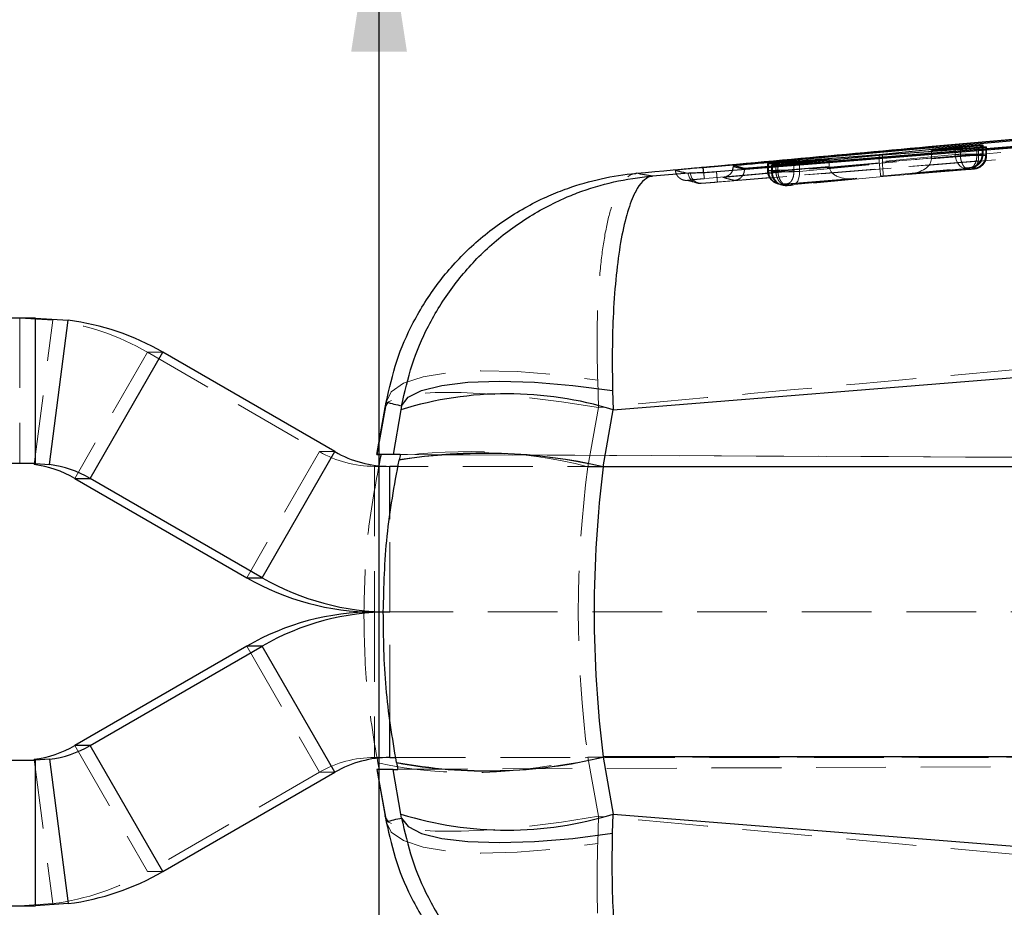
# Model space of a CAD drawing. Header units: millimetres. Extents: x 0 to 420, y 0 to 297.
# Tile 4 of 28: x 160 to 178, y 145 to 162. Entities that reach past the tile are written whole.
import ezdxf

# ---------------------------------------------------------------- set-up
doc = ezdxf.new("R2010")
doc.units = ezdxf.units.MM
doc.linetypes.add('HIDDEN', pattern=[1.905, 1.27, -0.635])
doc.layers.add('FORMATO', color=179, linetype='Continuous')
doc.styles.add('SLDTEXTSTYLE0', font='TXT', dxfattribs={"width": 0.75})
doc.dimstyles.new('SLDDIMSTYLE4', dxfattribs={"dimtxt": 3.5, "dimasz": 3.302, "dimexe": 0, "dimexo": 0.0625, "dimgap": 0.875, "dimtad": 1, "dimdec": 3, "dimrnd": 1e-09, "dimzin": 12, "dimdsep": 46, "dimtxsty": 'SLDTEXTSTYLE0', "dimsah": 1, "dimcen": 0.09, "dimadec": 0, "dimazin": 3, "dimtfac": 1, "dimtdec": 3, "dimtofl": 0, "dimtmove": 0, "dimatfit": 3, "dimfxl": 0, "dimfrac": 2, "dimtolj": 1, "dimtzin": 12, "dimarcsym": 0})

# ---------------------------------------------------------------- blocks, each defined once
blk = doc.blocks.new('_D_8')
at = {"layer": 'FORMATO'}
for p, q in [((166.325, 164.261), (166.325, 174.272)), ((124.555, 164.261), (167.325, 164.261)), ((166.325, 137.261), (166.325, 164.261)), ((124.555, 137.261), (167.325, 137.261))]:
    blk.add_line(p, q, dxfattribs=at)
for points in [[(166.325, 164.261), (165.817, 160.959), (166.833, 160.959)], [(166.325, 137.261), (166.833, 140.563), (165.817, 140.563)]]:
    blk.add_solid(points, dxfattribs=at)
at = {"layer": 'FORMATO', "insert": (161.813, 169.1), "char_height": 3.5, "attachment_point": 1, "rotation": 90, "style": 'SLDTEXTSTYLE0'}
blk.add_mtext('27', dxfattribs=at)

msp = doc.modelspace()

# ---------------------------------------------------------------- linework, layer by layer
at = {"color": 7, "linetype": 'Continuous', "lineweight": 25}
for p, q in [((198.178, 161.1718), (172.2271, 158.8525)), ((201.5786, 161.1563), (172.9798, 158.8366)), ((175.4335, 159.0895), (176.8166, 159.2255)), ((177.2095, 159.2412), (176.3838, 159.1605)), ((176.3838, 159.1605), (177.2436, 159.2235)), ((177.3074, 159.2641), (177.3242, 159.2552)), ((177.3242, 159.2552), (177.3205, 159.2539)), ((177.3725, 159.2304), (177.3888, 159.2224)), ((177.3888, 159.2224), (177.3862, 159.2214)), ((173.879, 158.9702), (175.4335, 159.0895)), ((175.4903, 159.0747), (173.981, 158.9336)), ((175.4335, 159.0694), (175.4335, 159.0895)), ((176.9106, 159.1787), (175.4903, 159.0747)), ((176.3838, 159.1401), (176.3838, 159.1605)), ((172.9798, 158.8366), (172.7779, 158.89)), ((172.7779, 158.89), (172.7779, 158.8726)), ((173.3996, 158.9252), (173.4065, 158.9267)), ((173.4168, 158.9191), (173.3996, 158.9252)), ((173.4691, 158.9014), (173.4743, 158.9025)), ((173.4873, 158.8954), (173.4691, 158.9014)), ((174.5243, 159.0022), (173.5473, 158.9275)), ((173.587, 158.9141), (174.5243, 159.0022)), ((174.5243, 158.9844), (174.5243, 159.0022)), ((171.9671, 158.7492), (171.3028, 158.6963)), ((171.9539, 158.7491), (171.9671, 158.7492)), ((171.9957, 158.75), (171.9671, 158.7492)), ((172.2271, 158.8525), (172.1986, 158.8499)), ((172.2271, 158.8515), (172.2271, 158.8525)), ((172.2271, 158.8515), (172.2276, 158.8515)), ((172.9798, 158.8351), (172.9798, 158.8366)), ((172.9799, 158.8208), (172.9798, 158.8351)), ((170.5865, 154.4418), (204.1074, 157.1286)), ((160.0683, 156.1107), (158.5771, 156.1107)), ((160.0683, 153.4607), (160.0683, 156.1107)), ((160.0683, 156.1107), (160.6659, 156.0718)), ((160.3235, 153.444), (160.6659, 156.0718)), ((161.0648, 153.1928), (162.3892, 155.4878)), ((165.5214, 153.6787), (162.3892, 155.4878)), ((170.5776, 154.7908), (170.5865, 154.4418)), ((166.4601, 154.6094), (166.4326, 154.4604)), ((166.4379, 154.4809), (166.4564, 154.5822)), ((166.4397, 154.4996), (166.2818, 153.6278)), ((166.2834, 153.6278), (166.4379, 154.4809)), ((166.7243, 154.4426), (166.5844, 153.6278)), ((166.7364, 154.5135), (166.7243, 154.4426)), ((170.4084, 153.4037), (170.5865, 154.4418)), ((164.1969, 151.3837), (165.5214, 153.6787)), ((166.5844, 153.6278), (166.2834, 153.6278)), ((166.3409, 153.5366), (166.3228, 153.423)), ((166.7117, 153.6258), (166.3605, 153.6273)), ((166.69, 153.5243), (166.6907, 153.5276)), ((160.0683, 153.4607), (158.5771, 153.4607)), ((160.0683, 153.4607), (160.3235, 153.444)), ((166.6722, 153.4107), (166.521, 153.4107)), ((204.3682, 153.4013), (170.4079, 153.4013)), ((160.7836, 153.1928), (161.0648, 153.1928)), ((160.7836, 153.1928), (163.9158, 151.3837)), ((164.1969, 151.3837), (161.0648, 153.1928)), ((163.9158, 151.3837), (164.1969, 151.3837)), ((166.2399, 150.7607), (166.0487, 150.7607)), ((166.2399, 150.7607), (166.4023, 150.7607)), ((163.9158, 150.1378), (160.7836, 148.3287)), ((161.0648, 148.3287), (164.1969, 150.1378)), ((164.1969, 150.1378), (163.9158, 150.1378)), ((165.5214, 147.8428), (164.1969, 150.1378)), ((161.0648, 148.3287), (160.7836, 148.3287)), ((162.3892, 146.0337), (161.0648, 148.3287)), ((166.521, 148.1107), (166.6292, 148.1107)), ((204.3682, 148.1202), (170.4079, 148.1202)), ((170.4084, 148.1178), (170.5865, 147.0797)), ((158.5771, 148.0607), (160.0683, 148.0607)), ((160.3235, 148.0775), (160.0683, 148.0607)), ((160.0683, 145.4107), (160.0683, 148.0607)), ((160.3235, 148.0775), (160.6659, 145.4497)), ((166.6422, 148.018), (166.6416, 148.0213)), ((162.3892, 146.0337), (165.5214, 147.8428)), ((166.2818, 147.8937), (166.4397, 147.0219)), ((166.5844, 147.8937), (166.2834, 147.8937)), ((166.2834, 147.8937), (166.4379, 147.0406)), ((166.3256, 147.894), (166.6656, 147.8955)), ((166.7243, 147.0789), (166.5844, 147.8937)), ((166.4379, 147.0406), (166.4564, 146.9393)), ((166.7364, 147.0079), (166.7243, 147.0789)), ((170.5776, 146.7307), (170.5865, 147.0797)), ((170.5865, 147.0797), (204.1074, 144.3929)), ((158.5771, 145.4107), (160.0683, 145.4107)), ((160.6659, 145.4497), (160.0683, 145.4107))]:
    msp.add_line(p, q, dxfattribs=at)
at = {"color": 7, "linetype": 'HIDDEN', "lineweight": 18}
for p, q in [((172.1978, 158.5646), (185.1946, 159.6031)), ((172.487, 158.586), (185.1946, 159.6031)), ((177.2095, 159.0908), (177.2095, 159.2412)), ((177.2436, 159.0768), (177.2436, 159.2235)), ((177.3074, 159.0981), (177.3074, 159.2641)), ((177.3205, 159.0929), (177.3205, 159.2539)), ((177.3242, 159.093), (177.3242, 159.2552)), ((177.3243, 159.093), (177.3243, 159.255)), ((177.3725, 159.0783), (177.3725, 159.2304)), ((177.3862, 159.0733), (177.3862, 159.2214)), ((177.3888, 159.0736), (177.3888, 159.2224)), ((176.8166, 159.0908), (175.4335, 158.9571)), ((175.4335, 158.9571), (175.4335, 159.0694)), ((175.4903, 158.9507), (175.4903, 159.0747)), ((175.4903, 158.9507), (176.9106, 159.0653)), ((176.3838, 159.0108), (176.3838, 159.1401)), ((176.3838, 159.0108), (177.2095, 159.0908)), ((177.2436, 159.0768), (176.3838, 159.0075)), ((176.8166, 159.0908), (176.8166, 159.2028)), ((176.9106, 159.0653), (176.9106, 159.1787)), ((176.9106, 159.0653), (176.9107, 159.0653)), ((177.2095, 159.0908), (177.2095, 159.0908)), ((177.2436, 159.0766), (177.2436, 159.0768)), ((177.3242, 159.093), (177.3074, 159.0981)), ((177.3205, 159.0929), (177.3205, 159.0929)), ((177.3888, 159.0734), (177.3725, 159.0783)), ((177.3725, 159.0783), (177.3725, 159.0783)), ((177.3862, 159.0729), (177.3888, 159.0736)), ((177.3862, 159.0733), (177.3862, 159.0729)), ((177.3888, 159.0734), (177.3888, 159.0736)), ((173.3995, 158.9254), (173.3995, 158.7975)), ((173.3996, 158.7975), (173.3996, 158.9252)), ((173.4065, 158.7977), (173.4065, 158.9228)), ((173.4168, 158.7922), (173.4168, 158.9191)), ((173.469, 158.9015), (173.469, 158.7763)), ((173.4691, 158.7763), (173.4691, 158.9014)), ((173.4743, 158.7765), (173.4743, 158.8997)), ((173.4873, 158.7707), (173.4873, 158.8954)), ((173.5473, 158.7939), (173.5473, 158.9275)), ((173.5473, 158.7938), (174.5243, 158.8727)), ((173.587, 158.7786), (173.587, 158.9141)), ((174.5243, 158.8692), (173.587, 158.7786)), ((173.879, 158.8056), (173.879, 158.9528)), ((175.4347, 158.931), (173.8791, 158.8055)), ((173.981, 158.7781), (173.981, 158.9336)), ((173.981, 158.7781), (175.4914, 158.9244)), ((174.5243, 158.8727), (174.5243, 158.9844)), ((173.3996, 158.7975), (173.4168, 158.7922)), ((173.4065, 158.7977), (173.4065, 158.7977)), ((173.4168, 158.7922), (173.4168, 158.7922)), ((173.4691, 158.7763), (173.4873, 158.7707)), ((173.5473, 158.7938), (173.5473, 158.7939)), ((173.587, 158.7786), (173.587, 158.7786)), ((173.7577, 158.5566), (175.4627, 158.694)), ((175.5026, 158.6894), (173.848, 158.5291)), ((173.8791, 158.8055), (173.879, 158.8056)), ((175.4627, 158.694), (176.9916, 158.8418)), ((177.075, 158.8163), (175.5026, 158.6894)), ((175.5027, 158.6893), (177.0731, 158.8161)), ((177.0761, 158.8418), (175.9884, 158.7364)), ((175.9884, 158.7364), (177.1206, 158.8277)), ((177.075, 158.8163), (177.0731, 158.8164)), ((177.0956, 158.8438), (177.0761, 158.8418)), ((177.0795, 158.8491), (177.0963, 158.844)), ((177.0963, 158.844), (177.0956, 158.8438)), ((177.1446, 158.8293), (177.1606, 158.8244)), ((177.1606, 158.8244), (177.1594, 158.8241)), ((177.2084, 158.8334), (177.2099, 158.8338)), ((171.8699, 158.6288), (171.9612, 158.6076)), ((172.0766, 158.5808), (172.1144, 158.572)), ((173.5766, 158.5583), (173.5938, 158.5531)), ((173.6462, 158.5371), (173.6644, 158.5316)), ((173.6992, 158.5237), (173.6644, 158.5316)), ((173.6714, 158.5484), (173.6725, 158.5487)), ((173.6886, 158.5432), (173.6714, 158.5484)), ((173.7111, 158.5447), (174.9633, 158.6458)), ((174.9688, 158.6463), (173.7129, 158.5449)), ((173.741, 158.5273), (173.7419, 158.5275)), ((173.7592, 158.5217), (173.741, 158.5273)), ((173.7419, 158.5275), (173.7623, 158.5296)), ((173.7623, 158.5296), (174.9688, 158.6463)), ((160.3847, 156.0718), (159.7809, 156.1107)), ((159.7809, 156.1107), (159.7809, 153.4607)), ((160.0424, 153.444), (160.3847, 156.0718)), ((162.1081, 155.4878), (160.7836, 153.1928)), ((162.1081, 155.4878), (162.3892, 155.4878)), ((162.1081, 155.4878), (165.2403, 153.6787)), ((170.3234, 154.4809), (170.3064, 154.9776)), ((170.3234, 154.4809), (170.1284, 153.4045)), ((165.2403, 153.6787), (163.9158, 151.3837)), ((165.2403, 153.6787), (165.5214, 153.6787)), ((220.1834, 153.3924), (166.7117, 153.6258)), ((166.712, 153.6273), (211.5401, 153.4316)), ((166.2399, 153.4107), (166.521, 153.4107)), ((166.2399, 153.4107), (166.2399, 150.7607)), ((201.5075, 153.4107), (166.6722, 153.4107)), ((170.1284, 153.4045), (195.0617, 153.4045)), ((166.521, 150.7607), (166.521, 152.4483)), ((166.2399, 150.7607), (166.2399, 148.1107)), ((166.4023, 150.7607), (211.5401, 150.7607)), ((166.521, 148.89), (166.521, 150.7607)), ((163.9158, 150.1378), (165.2403, 147.8428)), ((160.7836, 148.3287), (162.1081, 146.0337)), ((166.521, 148.1107), (166.2399, 148.1107)), ((166.6292, 148.1107), (201.5075, 148.1107)), ((166.6656, 147.8955), (220.2746, 148.1295)), ((170.3234, 147.0406), (170.1284, 148.117)), ((170.1284, 148.117), (195.0617, 148.117)), ((160.0424, 148.0775), (160.3847, 145.4497)), ((166.6659, 147.894), (211.965, 148.0918)), ((165.2403, 147.8428), (162.1081, 146.0337)), ((165.5214, 147.8428), (165.2403, 147.8428)), ((170.3234, 147.0406), (170.3064, 146.5439)), ((162.3892, 146.0337), (162.1081, 146.0337)), ((159.7809, 145.4107), (160.3847, 145.4497))]:
    msp.add_line(p, q, dxfattribs=at)
at = {"color": 8, "linetype": 'Continuous', "lineweight": 25}
for p, q in [((176.8166, 159.2028), (176.8166, 159.2255)), ((172.2276, 158.8515), (173.3836, 158.9558)), ((173.4065, 158.9228), (173.4065, 158.9267)), ((173.4743, 158.8997), (173.4743, 158.9025)), ((173.879, 158.9528), (173.879, 158.9702)), ((166.4396, 154.4989), (166.4379, 154.4809)), ((166.521, 152.4483), (166.521, 153.4107)), ((166.521, 148.1107), (166.521, 148.89)), ((166.4397, 147.0221), (166.4379, 147.0406))]:
    msp.add_line(p, q, dxfattribs=at)
at = {"color": 7, "linetype": 'Continuous', "lineweight": 25, "flags": 128}
for points in [[(185.177, 159.7958), (184.804, 159.7657), (183.1853, 159.6351), (176.7107, 159.1126), (172.4701, 158.7706)], [(166.7364, 154.5135), (166.8525, 154.6679), (167.0982, 154.7935), (167.4653, 154.8861), (167.9417, 154.9428), (168.5113, 154.9616), (169.1551, 154.9419), (169.8516, 154.8843), (170.5776, 154.7908)], [(166.7364, 147.0079), (166.8525, 146.8536), (167.0982, 146.728), (167.4653, 146.6353), (167.9417, 146.5787), (168.5113, 146.5599), (169.1551, 146.5796), (169.8516, 146.6372), (170.5776, 146.7307)]]:
    msp.add_lwpolyline(points, dxfattribs=at)
at = {"color": 7, "linetype": 'HIDDEN', "lineweight": 18, "flags": 128}
for points in [[(176.8166, 159.0908), (176.8227, 159.0408), (176.8348, 158.9929), (176.8524, 158.9489), (176.8748, 158.9106), (176.901, 158.8797), (176.93, 158.8574), (176.9606, 158.8446), (176.9916, 158.8418)], [(173.848, 158.5291), (173.8768, 158.5358), (173.9037, 158.5513), (173.9279, 158.5749), (173.9483, 158.606), (173.9644, 158.6432), (173.9754, 158.6854), (173.981, 158.7309), (173.981, 158.7781)], [(172.1723, 158.5636), (172.1326, 158.5643), (172.1297, 158.5647)], [(173.5766, 158.5583), (173.6197, 158.5492), (173.6714, 158.5484)], [(173.7592, 158.5217), (173.7075, 158.5225), (173.6992, 158.5237)], [(166.4564, 154.5822), (166.5426, 154.7696), (166.7684, 154.925), (167.126, 155.043), (167.6024, 155.1193), (168.1807, 155.1513), (168.8401, 155.1377), (169.5573, 155.0791), (170.3064, 154.9776)], [(170.3234, 154.4809), (169.6444, 154.5871), (168.9886, 154.6696), (168.375, 154.726), (167.8216, 154.7546), (167.3447, 154.7546), (166.958, 154.726), (166.673, 154.6696), (166.4979, 154.5871), (166.4396, 154.4989)], [(170.3234, 147.0406), (169.6444, 146.9344), (168.9886, 146.8519), (168.375, 146.7955), (167.8216, 146.7669), (167.3447, 146.7669), (166.958, 146.7955), (166.673, 146.8519), (166.4979, 146.9344), (166.4397, 147.0221)], [(166.4564, 146.9393), (166.5426, 146.7519), (166.7684, 146.5965), (167.126, 146.4785), (167.6024, 146.4022), (168.1807, 146.3702), (168.8401, 146.3838), (169.5573, 146.4424), (170.3064, 146.5439)]]:
    msp.add_lwpolyline(points, dxfattribs=at)
at = {"color": 7, "linetype": 'HIDDEN', "lineweight": 18}
for centre, radius, start, end in [((177.0574, 159.0982), 0.25, 275.07131, 359.99294), ((177.0742, 159.0931), 0.25, 275.07081, 359.99267), ((172.1561, 158.7659), 0.2029, 184.75314, 262.53575), ((172.1898, 158.7588), 0.1943, 182.59133, 272.33701), ((173.6495, 158.7974), 0.25, 179.98314, 224.91788), ((173.719, 158.7762), 0.2499, 179.97398, 275.05352), ((173.7372, 158.7706), 0.2499, 179.97816, 253.05613), ((172.1639, 158.8384), 0.2757, 260.50792, 276.36336), ((159.7839, 151.4638), 4.647, 59.98981, 82.57128), ((166.2399, 155.4094), 1.9986, 239.9895, 269.9994), ((167.9314, 144.7761), 8.9037, 75.71477, 100.28996), ((166.2399, 146.1121), 1.9986, 90.0006, 120.0105), ((167.9951, 156.0215), 8.1873, 258.06932, 285.10317), ((159.7839, 150.0577), 4.647, 277.42872, 300.01019)]:
    msp.add_arc(centre, radius, start, end, dxfattribs=at)
at = {"color": 7, "linetype": 'Continuous', "lineweight": 25}
for centre, radius, start, end in [((160.065, 151.4638), 4.647, 59.98981, 82.57128), ((168.654, 148.1641), 6.5684, 72.8893, 107.0847), ((166.5211, 155.4094), 1.9986, 239.9895, 269.9994), ((168.2333, 143.9263), 9.7213, 77.07362, 99.13444), ((168.2315, 143.9273), 9.7232, 77.06282, 99.11782), ((159.784, 151.462), 1.9987, 59.98981, 82.57128), ((160.0651, 151.462), 1.9987, 59.98981, 82.57128), ((166.2399, 155.4076), 4.6468, 239.9895, 269.9994), ((166.5211, 155.4076), 4.6468, 239.9895, 269.9994), ((166.2399, 146.1139), 4.6468, 90.0006, 120.0105), ((166.5211, 146.1139), 4.6468, 90.0006, 120.0105), ((159.784, 150.0594), 1.9987, 277.42872, 300.01019), ((160.0651, 150.0594), 1.9987, 277.42872, 300.01019), ((166.5211, 146.1121), 1.9986, 90.0006, 120.0105), ((168.2939, 156.8579), 8.9898, 259.40929, 283.60126), ((168.2923, 156.856), 8.9907, 259.42442, 283.61269), ((168.654, 153.3574), 6.5684, 252.9153, 287.1107), ((160.065, 150.0577), 4.647, 277.42872, 300.01019)]:
    msp.add_arc(centre, radius, start, end, dxfattribs=at)
at = {"color": 7, "linetype": 'HIDDEN', "lineweight": 18}
for centre, major_axis, ratio, start_param, end_param in [((177.1386, 159.0735), (0.2502, -0.0009), 0.999217, 4.8037499, 6.2862504), ((177.0204, 159.0883), (0.304, 0.0048), 0.0019303, 5.3835786, 6.1214267), ((177.0187, 159.0881), (0.3056, 0.0049), 0.0019771, 6.1238537, 6.3092435), ((174.7315, 158.8779), (0.0136, 0.2504), 0.8259195, 1.6364638, 1.6502161), ((174.9468, 158.8953), (0.422, 0.0374), 0.5901129, 3.0960444, 4.7121358), ((175.6475, 158.963), (0.0183, 0.2503), 0.8517523, 1.6565764, 1.7613309), ((175.4407, 158.943), (-0.0221, 0.249), 0.028237, 1.616812, 3.1281519), ((175.6953, 158.9557), (0.0125, 0.2504), 0.8174608, 1.6316001, 1.7366697), ((175.4806, 158.9384), (-0.0221, 0.249), 0.038009, 3.1281296, 4.6529047), ((175.9664, 158.9854), (0.4168, 0.037), 0.5974242, 4.7121122, 6.2233757), ((176.1708, 159.0052), (0.017, 0.2504), 0.8482373, 4.7788406, 4.7922609), ((173.7019, 158.8021), (0.3024, 0.0046), 0.0018822, 2.9252678, 3.1692351), ((173.7729, 158.781), (0.3039, 0.0048), 0.001926, 2.9550928, 3.1687014), ((173.7744, 158.7812), (0.3055, 0.0049), 0.001973, 2.2310288, 2.9533323), ((181.5369, 150.7607), (0, 15.225), 0.7608849, 1.3962634, 1.7453293)]:
    msp.add_ellipse(centre, major_axis=major_axis, ratio=ratio, start_param=start_param, end_param=end_param, dxfattribs=at)
at = {"color": 7, "linetype": 'Continuous', "lineweight": 25}
for centre, major_axis, ratio, start_param, end_param in [((170.4046, 153.6098), (4.1228, -0.018), 0.0001213, 3.1137678, 3.3373883), ((169.3577, 147.8313), (4.155, 23.4693), 0.1702974, 1.3515098, 1.3554927), ((170.6991, 153.6098), (4.1163, -0.018), 0.0001215, 2.8904022, 3.1137719), ((169.6528, 147.5138), (4.4161, 24.9568), 0.160112, 1.3517405, 1.3558569), ((181.2462, 150.7607), (0, 15.225), 0.7228259, 1.3964826, 1.7451101), ((181.4278, 151.4649), (8.9012, -6.799), 0.9949292, 3.621806, 3.6220251), ((181.4278, 150.0566), (8.9012, 6.799), 0.9949292, 2.6611602, 2.6613793), ((169.0064, 155.6295), (-6.9225, 39.0178), 0.1023914, 1.7491194, 1.7521774), ((169.242, 156.4007), (-7.5246, 43.3623), 0.0922332, 1.7493103, 1.7522251), ((170.4046, 147.9117), (4.1228, 0.018), 0.0001213, 2.9956792, 3.1694175), ((170.6991, 147.9117), (4.1163, 0.018), 0.0001215, 3.1694134, 3.3428352)]:
    msp.add_ellipse(centre, major_axis=major_axis, ratio=ratio, start_param=start_param, end_param=end_param, dxfattribs=at)
for points, knots in [([(172.7779, 158.89), (172.7936, 158.8914), (173.3483, 158.9411), (176.0591, 159.1835), (184.4328, 159.9282), (192.2684, 160.615), (197.9475, 161.1127)], [0, 0, 0, 0, 0.00186933, 0.06612329, 0.32313914, 1, 1, 1, 1]), ([(172.9798, 158.8351), (177.7409, 159.219), (187.2737, 159.9879), (196.8067, 160.762), (201.5788, 161.1498), (201.5793, 161.1499)], [0, 0, 0, 0, 0.4994086, 0.9999387, 1, 1, 1, 1]), ([(171.0135, 158.7468), (172.7855, 158.9099), (175.6735, 159.1756), (178.5623, 159.4317), (179.6786, 159.5306)], [0, 0, 0, 0, 0.613592, 1, 1, 1, 1]), ([(176.8166, 159.2255), (176.8458, 159.2283), (176.9044, 159.234), (177.0087, 159.2434), (177.1113, 159.2519), (177.2019, 159.2589), (177.2694, 159.2634), (177.3019, 159.2648), (177.306, 159.2643), (177.3074, 159.2641)], [0, 0, 0, 0, 0.15400638, 0.30801548, 0.46079403, 0.61666216, 0.7688478, 0.92145174, 1, 1, 1, 1]), ([(177.3862, 159.2214), (177.378, 159.2202), (177.3614, 159.2177), (177.2961, 159.211), (177.2091, 159.2029), (177.1076, 159.1941), (177.0019, 159.1855), (176.9411, 159.181), (176.9106, 159.1787)], [0, 0, 0, 0, 0.1664838, 0.3329615, 0.4995541, 0.66605, 0.8322311, 1, 1, 1, 1]), ([(177.3205, 159.2539), (177.3116, 159.2526), (177.294, 159.25), (177.2456, 159.2448), (177.2145, 159.2417), (177.2095, 159.2412)], [0, 0, 0, 0, 0.4563278, 0.9126074, 1, 1, 1, 1]), ([(177.2436, 159.2235), (177.2625, 159.2248), (177.308, 159.228), (177.3583, 159.2309), (177.3678, 159.2306), (177.3725, 159.2304)], [0, 0, 0, 0, 0.2623199, 0.6296639, 1, 1, 1, 1]), ([(172.7594, 158.7939), (172.7632, 158.8016), (172.7748, 158.8245), (172.7767, 158.8534), (172.7779, 158.8726)], [0, 0, 0, 0, 0.3323036, 1, 1, 1, 1]), ([(172.7779, 158.8726), (172.7779, 158.8726), (172.8116, 158.8631), (172.8789, 158.845), (172.9462, 158.8286), (172.9798, 158.8208), (172.9799, 158.8208)], [0, 0, 0, 0, 0.00015583, 0.50027965, 0.99992233, 1, 1, 1, 1]), ([(173.4065, 158.9267), (173.4175, 158.9281), (173.4394, 158.9308), (173.5112, 158.938), (173.6026, 158.9466), (173.7058, 158.9559), (173.8026, 158.9641), (173.8557, 158.9683), (173.879, 158.9702)], [0, 0, 0, 0, 0.1728057, 0.3456057, 0.5185258, 0.6914438, 0.864182, 1, 1, 1, 1]), ([(173.5473, 158.9275), (173.5282, 158.926), (173.4824, 158.9225), (173.4313, 158.9191), (173.4216, 158.9191), (173.4168, 158.9191)], [0, 0, 0, 0, 0.2623575, 0.6282931, 1, 1, 1, 1]), ([(173.4743, 158.9025), (173.484, 158.9037), (173.5035, 158.9061), (173.5527, 158.9109), (173.5832, 158.9138), (173.587, 158.9141)], [0, 0, 0, 0, 0.4661299, 0.9322141, 1, 1, 1, 1]), ([(173.981, 158.9336), (173.9519, 158.931), (173.8937, 158.9258), (173.7894, 158.917), (173.6865, 158.9087), (173.5951, 158.9018), (173.5267, 158.897), (173.4931, 158.8951), (173.4888, 158.8954), (173.4873, 158.8954)], [0, 0, 0, 0, 0.15331361, 0.3066139, 0.45907436, 0.61473537, 0.76670307, 0.91876002, 1, 1, 1, 1]), ([(166.4564, 154.5822), (166.5126, 154.8322), (166.6249, 155.3321), (166.9441, 156.0642), (167.3842, 156.761), (167.9583, 157.4019), (168.6386, 157.9392), (169.2593, 158.2786), (170.037, 158.5869), (170.5827, 158.7075), (171.0087, 158.7464), (171.0135, 158.7468)], [0, 0, 0, 0, 0.1148887, 0.2297834, 0.3576063, 0.4854409, 0.6172374, 0.7490444, 0.8052541, 0.9978001, 1, 1, 1, 1]), ([(166.7364, 154.5135), (166.7918, 154.7639), (166.9025, 155.2646), (167.217, 155.9955), (167.6486, 156.6894), (168.2107, 157.3286), (168.8787, 157.8676), (169.4751, 158.2015), (170.2651, 158.5285), (170.8326, 158.6574), (171.298, 158.6959), (171.3028, 158.6963)], [0, 0, 0, 0, 0.11405978, 0.22812479, 0.35359222, 0.47906964, 0.60935724, 0.73965432, 0.78726141, 0.99781605, 1, 1, 1, 1]), ([(171.3028, 158.6963), (171.3018, 158.6962), (171.2036, 158.6842), (171.089, 158.588), (170.9387, 158.3071), (170.8307, 158.0084), (170.7201, 157.5097), (170.6386, 156.9051), (170.5887, 156.2388), (170.5665, 155.529), (170.5739, 155.0369), (170.5776, 154.7908)], [0, 0, 0, 0, 0.002184, 0.2127376, 0.2603333, 0.3906353, 0.5209277, 0.6464051, 0.7718726, 0.8859389, 1, 1, 1, 1]), ([(171.3028, 158.6963), (171.2552, 158.7039), (171.1604, 158.7192), (171.0623, 158.7376), (171.0135, 158.7468)], [0, 0, 0, 0, 0.502233, 1, 1, 1, 1]), ([(172.1986, 158.8499), (172.1405, 158.8445), (172.0245, 158.8337), (171.8759, 158.8191), (171.7691, 158.8078), (171.7224, 158.8021), (171.7205, 158.801), (171.7199, 158.8006)], [0, 0, 0, 0, 0.22262491, 0.44523439, 0.66763939, 0.88967638, 1, 1, 1, 1]), ([(171.7199, 158.8006), (171.7241, 158.7995), (171.7454, 158.7943), (171.8234, 158.7757), (171.8972, 158.7606), (171.9539, 158.7491)], [0, 0, 0, 0, 0.0545862, 0.2729311, 1, 1, 1, 1]), ([(172.4701, 158.7706), (172.4131, 158.7665), (172.2976, 158.7582), (172.1432, 158.7527), (172.0444, 158.7509), (172.0073, 158.7502), (171.9957, 158.75)], [0, 0, 0, 0, 0.2842034, 0.5759975, 0.8678223, 1, 1, 1, 1]), ([(172.1986, 158.8499), (172.2081, 158.8504), (172.2176, 158.851), (172.2271, 158.8515), (172.2271, 158.8515)], [0, 0, 0, 0, 0.99787124, 1, 1, 1, 1]), ([(166.4564, 154.5822), (166.5029, 154.5694), (166.5957, 154.5436), (166.6896, 154.5236), (166.7364, 154.5135)], [0, 0, 0, 0, 0.5008309, 1, 1, 1, 1]), ([(166.4023, 150.7607), (166.414, 151.2226), (166.4374, 152.1513), (166.6055, 153.065), (166.69, 153.5243)], [0, 0, 0, 0, 0.4972793, 1, 1, 1, 1]), ([(166.6416, 148.0213), (166.5674, 148.4724), (166.4183, 149.3794), (166.4077, 150.2987), (166.4023, 150.7607)], [0, 0, 0, 0, 0.4974542, 1, 1, 1, 1]), ([(166.4326, 147.0611), (166.4391, 147.0249), (166.4484, 146.9734), (166.4575, 146.9249), (166.4602, 146.9105)], [0, 0, 0, 0, 0.7016136, 1, 1, 1, 1]), ([(166.4564, 146.9393), (166.5029, 146.9521), (166.5957, 146.9778), (166.6896, 146.9979), (166.7364, 147.0079)], [0, 0, 0, 0, 0.5008309, 1, 1, 1, 1]), ([(166.4564, 146.9393), (166.5126, 146.6893), (166.6249, 146.1894), (166.9441, 145.4573), (167.3842, 144.7605), (167.9583, 144.1195), (168.6386, 143.5823), (169.2593, 143.2429), (170.037, 142.9346), (170.5827, 142.814), (171.0087, 142.7751), (171.0135, 142.7747)], [0, 0, 0, 0, 0.1148887, 0.2297834, 0.3576063, 0.4854409, 0.6172374, 0.7490444, 0.8052541, 0.9978001, 1, 1, 1, 1]), ([(166.7364, 147.0079), (166.7918, 146.7576), (166.9025, 146.2569), (167.217, 145.526), (167.6486, 144.8321), (168.2107, 144.1929), (168.8787, 143.6539), (169.4751, 143.32), (170.2651, 142.993), (170.8326, 142.8641), (171.298, 142.8256), (171.3028, 142.8252)], [0, 0, 0, 0, 0.1140598, 0.2281248, 0.3535922, 0.4790696, 0.6093572, 0.7396543, 0.7872614, 0.997816, 1, 1, 1, 1]), ([(171.3028, 142.8252), (171.3018, 142.8253), (171.2036, 142.8373), (171.089, 142.9335), (170.9387, 143.2144), (170.8307, 143.5131), (170.7201, 144.0118), (170.6386, 144.6164), (170.5887, 145.2827), (170.5665, 145.9925), (170.5739, 146.4846), (170.5776, 146.7307)], [0, 0, 0, 0, 0.002184, 0.2127376, 0.2603333, 0.3906353, 0.5209277, 0.6464051, 0.7718726, 0.8859389, 1, 1, 1, 1])]:
    msp.add_open_spline(points, degree=3, knots=knots, dxfattribs=at)
at = {"color": 7, "linetype": 'HIDDEN', "lineweight": 18}
for points, knots in [([(173.3836, 158.9558), (175.6443, 159.1602), (183.9081, 159.9074), (192.1737, 160.6361), (198.178, 161.1655)], [0, 0, 0, 0, 0.2735654, 1, 1, 1, 1]), ([(198.2005, 160.9634), (192.1963, 160.4338), (183.5457, 159.6709), (174.8969, 158.8887), (172.251, 158.6494)], [0, 0, 0, 0, 0.6940826, 1, 1, 1, 1]), ([(172.5867, 158.6723), (176.8431, 159.0526), (185.343, 159.8121), (193.8441, 160.5576), (198.0883, 160.9298)], [0, 0, 0, 0, 0.5007601, 1, 1, 1, 1]), ([(201.9234, 160.9745), (197.0414, 160.5778), (187.3336, 159.7891), (177.6254, 159.0062), (172.7994, 158.6171)], [0, 0, 0, 0, 0.502896, 1, 1, 1, 1]), ([(177.3074, 159.0981), (177.3074, 159.0981), (177.3065, 159.0982), (177.2928, 159.0981), (177.2401, 159.0975), (177.1603, 159.0963), (177.0634, 159.0949), (176.9587, 159.0932), (176.8755, 159.0918), (176.8312, 159.0911), (176.8166, 159.0908), (176.8166, 159.0908)], [0, 0, 0, 0, 0.00008988, 0.15279072, 0.30862394, 0.45437707, 0.61533992, 0.76477011, 0.91709105, 0.99991012, 1, 1, 1, 1]), ([(176.9107, 159.0653), (176.915, 159.0654), (176.9476, 159.0658), (177.0209, 159.0669), (177.1298, 159.0686), (177.2322, 159.0703), (177.3138, 159.0718), (177.3658, 159.0728), (177.3824, 159.0732), (177.3862, 159.0733), (177.3862, 159.0733)], [0, 0, 0, 0, 0.0249701, 0.1904863, 0.374642, 0.5415188, 0.7057449, 0.8697725, 0.999903, 1, 1, 1, 1]), ([(177.0731, 158.8164), (177.064, 158.8164), (177.0453, 158.8165), (177.0169, 158.8294), (176.9895, 158.8514), (176.9646, 158.8825), (176.9434, 158.9212), (176.9269, 158.9658), (176.9152, 159.0145), (176.9122, 159.0484), (176.9107, 159.0653)], [0, 0, 0, 0, 0.11789763, 0.24391226, 0.36992688, 0.49594151, 0.62195613, 0.74797075, 0.87398538, 1, 1, 1, 1]), ([(177.0956, 158.8438), (177.1045, 158.8449), (177.143, 158.8496), (177.2063, 158.8756), (177.2703, 158.9337), (177.3126, 159.0086), (177.3178, 159.0648), (177.3205, 159.0929)], [0, 0, 0, 0, 0.0736307, 0.3188074, 0.5458718, 0.7729361, 1, 1, 1, 1]), ([(177.1206, 158.8277), (177.1384, 158.833), (177.1739, 158.8437), (177.2155, 158.9019), (177.2424, 158.9823), (177.2432, 159.0452), (177.2436, 159.0766)], [0, 0, 0, 0, 0.2499999, 0.4999998, 0.7499998, 1, 1, 1, 1]), ([(177.1446, 158.8293), (177.1524, 158.8302), (177.1912, 158.8348), (177.2553, 158.8603), (177.3211, 158.9191), (177.3642, 158.994), (177.3697, 159.0502), (177.3725, 159.0783)], [0, 0, 0, 0, 0.06408213, 0.31727093, 0.54484774, 0.77242388, 1, 1, 1, 1]), ([(177.1594, 158.8241), (177.1617, 158.8243), (177.1728, 158.8254), (177.2113, 158.832), (177.2723, 158.8571), (177.3353, 158.9139), (177.3781, 158.9886), (177.3835, 159.0448), (177.3862, 159.0729)], [0, 0, 0, 0, 0.0186902, 0.0921545, 0.319309, 0.5462631, 0.77313, 1, 1, 1, 1]), ([(177.3725, 159.0783), (177.3725, 159.0783), (177.3714, 159.0784), (177.3635, 159.0783), (177.3384, 159.078), (177.305, 159.0776), (177.2659, 159.077), (177.2436, 159.0766), (177.2436, 159.0766)], [0, 0, 0, 0, 0.0002129, 0.3333611, 0.437425, 0.7071843, 0.9997871, 1, 1, 1, 1]), ([(177.112, 158.8458), (177.1144, 158.8462), (177.1395, 158.8504), (177.1841, 158.8635), (177.2161, 158.8893), (177.2289, 158.8996)], [0, 0, 0, 0, 0.0585374, 0.6232479, 1, 1, 1, 1]), ([(177.2289, 158.8996), (177.2357, 158.9043), (177.2654, 158.9245), (177.2958, 158.9662), (177.3056, 159.0054), (177.3087, 159.0177)], [0, 0, 0, 0, 0.1696965, 0.7386189, 1, 1, 1, 1]), ([(170.3064, 154.9776), (170.3008, 155.2212), (170.2896, 155.7084), (170.3074, 156.4094), (170.3544, 157.0658), (170.4351, 157.6561), (170.5468, 158.135), (170.6596, 158.4222), (170.8093, 158.666), (170.9211, 158.7422), (171.0125, 158.7468), (171.0135, 158.7468)], [0, 0, 0, 0, 0.11489447, 0.22979499, 0.35761746, 0.48545173, 0.61727374, 0.74910638, 0.8052575, 0.9977997, 1, 1, 1, 1]), ([(171.9401, 158.6176), (171.9261, 158.6171), (171.8979, 158.6163), (171.8566, 158.6261), (171.8181, 158.6436), (171.784, 158.6688), (171.7559, 158.7004), (171.7349, 158.7372), (171.7236, 158.7715), (171.7209, 158.793), (171.7199, 158.8006)], [0, 0, 0, 0, 0.1325175, 0.2650349, 0.3975524, 0.5300699, 0.6625874, 0.7951048, 0.9276223, 1, 1, 1, 1]), ([(172.251, 158.6494), (172.2503, 158.6514), (172.2491, 158.6549), (172.2453, 158.6815), (172.2413, 158.7146), (172.238, 158.7459), (172.2369, 158.7568)], [0, 0, 0, 0, 0.2874465, 0.5156256, 0.8318232, 1, 1, 1, 1]), ([(172.487, 158.586), (172.4865, 158.5888), (172.4855, 158.5944), (172.4811, 158.6411), (172.4757, 158.7033), (172.4719, 158.7501), (172.4702, 158.7706)], [0, 0, 0, 0, 0.2645272, 0.5290544, 0.7935815, 1, 1, 1, 1]), ([(172.5867, 158.6723), (172.5874, 158.6723), (172.5999, 158.6733), (172.6405, 158.6802), (172.6972, 158.7086), (172.743, 158.7537), (172.7561, 158.7859), (172.7594, 158.7939)], [0, 0, 0, 0, 0.0101364, 0.1827131, 0.597991, 0.8998921, 1, 1, 1, 1]), ([(172.9799, 158.8208), (172.9783, 158.8017), (172.9753, 158.7637), (172.9505, 158.708), (172.9056, 158.6546), (172.8511, 158.6259), (172.8127, 158.6183), (172.8, 158.6171), (172.7994, 158.6171)], [0, 0, 0, 0, 0.1572191, 0.313515, 0.5425124, 0.8512115, 0.9921326, 1, 1, 1, 1]), ([(173.4011, 158.7974), (173.4006, 158.7939), (173.3951, 158.7585), (173.4176, 158.6983), (173.4475, 158.6434), (173.4701, 158.6246), (173.4735, 158.6217)], [0, 0, 0, 0, 0.0543264, 0.5489686, 0.9323449, 1, 1, 1, 1]), ([(173.879, 158.8056), (173.879, 158.8056), (173.8629, 158.8054), (173.8158, 158.8046), (173.7283, 158.8033), (173.6239, 158.8016), (173.5306, 158.8001), (173.4568, 158.7987), (173.42, 158.798), (173.409, 158.7977), (173.4065, 158.7977)], [0, 0, 0, 0, 0.0000998, 0.0987708, 0.2713575, 0.4452124, 0.6173819, 0.7789071, 0.9509224, 1, 1, 1, 1]), ([(173.4065, 158.7977), (173.4094, 158.7696), (173.4152, 158.7134), (173.4577, 158.6386), (173.52, 158.5817), (173.5903, 158.5524), (173.6427, 158.5467), (173.6674, 158.5483), (173.6725, 158.5487)], [0, 0, 0, 0, 0.2038358, 0.40767159, 0.6115075, 0.81534392, 0.96183163, 1, 1, 1, 1]), ([(173.4168, 158.7922), (173.4168, 158.7922), (173.4178, 158.7922), (173.4272, 158.7923), (173.4641, 158.7927), (173.5091, 158.7934), (173.5419, 158.7939), (173.5473, 158.7939), (173.5473, 158.7939)], [0, 0, 0, 0, 0.000212, 0.2961533, 0.5637022, 0.9298571, 0.999788, 1, 1, 1, 1]), ([(173.4168, 158.7922), (173.4195, 158.7641), (173.425, 158.7079), (173.4681, 158.6331), (173.5315, 158.5762), (173.6021, 158.5473), (173.656, 158.5412), (173.6817, 158.5428), (173.6886, 158.5432)], [0, 0, 0, 0, 0.2032224, 0.4064448, 0.6096679, 0.8128927, 0.9497897, 1, 1, 1, 1]), ([(173.4712, 158.7765), (173.4726, 158.7511), (173.4755, 158.6985), (173.5091, 158.633), (173.5422, 158.6014), (173.5557, 158.5886)], [0, 0, 0, 0, 0.3561272, 0.7376972, 1, 1, 1, 1]), ([(173.4743, 158.7765), (173.4754, 158.7592), (173.4776, 158.7248), (173.4941, 158.6753), (173.5195, 158.6301), (173.5536, 158.5912), (173.5947, 158.5601), (173.6412, 158.5384), (173.6911, 158.5262), (173.725, 158.527), (173.7419, 158.5275)], [0, 0, 0, 0, 0.1250073, 0.2500126, 0.3750158, 0.5000168, 0.6250158, 0.7500127, 0.8750074, 1, 1, 1, 1]), ([(173.4873, 158.7707), (173.4873, 158.7707), (173.4883, 158.7707), (173.5019, 158.7708), (173.5538, 158.7714), (173.6321, 158.7726), (173.7273, 158.7739), (173.8322, 158.7756), (173.9181, 158.7771), (173.965, 158.7779), (173.981, 158.7781), (173.981, 158.7781)], [0, 0, 0, 0, 0.0000895, 0.1517756, 0.304561, 0.4468018, 0.6063421, 0.7530244, 0.9089355, 0.9999105, 1, 1, 1, 1]), ([(173.5473, 158.7938), (173.5489, 158.7769), (173.552, 158.743), (173.5639, 158.6943), (173.5806, 158.6497), (173.6019, 158.6111), (173.6269, 158.58), (173.6545, 158.5579), (173.6837, 158.5449), (173.7032, 158.5449), (173.7129, 158.5449)], [0, 0, 0, 0, 0.125, 0.25, 0.375, 0.5, 0.625, 0.75, 0.875, 1, 1, 1, 1]), ([(173.8791, 158.8055), (173.879, 158.7775), (173.8789, 158.7214), (173.8582, 158.6467), (173.8242, 158.589), (173.7878, 158.562), (173.7644, 158.5578), (173.7577, 158.5566)], [0, 0, 0, 0, 0.2231743, 0.4463487, 0.6695231, 0.9062149, 1, 1, 1, 1]), ([(176.9916, 158.8418), (176.9943, 158.8421), (177.0021, 158.8428), (177.0171, 158.8442), (177.0357, 158.8458), (177.0532, 158.8473), (177.0673, 158.8484), (177.0771, 158.8491), (177.0787, 158.8491), (177.0795, 158.8491)], [0, 0, 0, 0, 0.0819257, 0.2362825, 0.3860935, 0.5443472, 0.6937409, 0.8468677, 1, 1, 1, 1]), ([(177.1594, 158.8241), (177.1586, 158.824), (177.1558, 158.8237), (177.1473, 158.8228), (177.1325, 158.8213), (177.114, 158.8196), (177.0945, 158.8179), (177.0815, 158.8168), (177.0757, 158.8163), (177.075, 158.8163)], [0, 0, 0, 0, 0.07791, 0.2564191, 0.4326175, 0.6089056, 0.8015264, 0.9749159, 1, 1, 1, 1]), ([(177.1206, 158.8277), (177.1244, 158.828), (177.132, 158.8286), (177.1381, 158.829), (177.1429, 158.8293), (177.1439, 158.8293), (177.1446, 158.8293)], [0, 0, 0, 0, 0.28562751, 0.56032226, 0.66706421, 1, 1, 1, 1]), ([(172.251, 158.6494), (172.2275, 158.6472), (172.1682, 158.6418), (172.0795, 158.6333), (172.0004, 158.6253), (171.9478, 158.6194), (171.9427, 158.6182), (171.9401, 158.6176)], [0, 0, 0, 0, 0.1418471, 0.3564571, 0.5704803, 0.7858721, 1, 1, 1, 1]), ([(171.9401, 158.6176), (171.9443, 158.6165), (171.9654, 158.611), (172.0428, 158.5915), (172.116, 158.5757), (172.1723, 158.5636)], [0, 0, 0, 0, 0.0545865, 0.2729327, 1, 1, 1, 1]), ([(172.1723, 158.5636), (172.1763, 158.5636), (172.1808, 158.5637), (172.1958, 158.5645), (172.1978, 158.5646)], [0, 0, 0, 0, 0.8727252, 1, 1, 1, 1]), ([(172.1978, 158.5646), (172.2042, 158.565), (172.226, 158.5664), (172.2846, 158.5705), (172.3792, 158.5775), (172.4511, 158.5832), (172.487, 158.586)], [0, 0, 0, 0, 0.1212767, 0.4134895, 0.7070903, 1, 1, 1, 1]), ([(172.7994, 158.6171), (172.764, 158.6255), (172.693, 158.6424), (172.6222, 158.6623), (172.5867, 158.6723)], [0, 0, 0, 0, 0.4990478, 1, 1, 1, 1]), ([(173.4735, 158.6217), (173.4853, 158.6104), (173.5099, 158.5871), (173.5468, 158.5683), (173.57, 158.5605), (173.5767, 158.5583)], [0, 0, 0, 0, 0.3994156, 0.8280869, 1, 1, 1, 1]), ([(173.5557, 158.5886), (173.558, 158.5861), (173.573, 158.5699), (173.604, 158.5528), (173.633, 158.5419), (173.6446, 158.5376)], [0, 0, 0, 0, 0.09936173, 0.63968386, 1, 1, 1, 1]), ([(173.6644, 158.5316), (173.6882, 158.5263), (173.716, 158.5202), (173.7456, 158.5208), (173.7527, 158.5211), (173.7623, 158.5217), (173.7765, 158.5228), (173.801, 158.5248), (173.8246, 158.5269), (173.8434, 158.5286), (173.8524, 158.5295), (173.8554, 158.5298)], [0, 0, 0, 0, 0.3387024, 0.3944499, 0.4287326, 0.4711939, 0.6168138, 0.7262269, 0.8351812, 0.9454022, 1, 1, 1, 1]), ([(173.6725, 158.5487), (173.6729, 158.5487), (173.6749, 158.549), (173.6816, 158.5497), (173.6951, 158.551), (173.7121, 158.5526), (173.7308, 158.5543), (173.7466, 158.5556), (173.7548, 158.5563), (173.7577, 158.5566)], [0, 0, 0, 0, 0.0422927, 0.2198503, 0.3846226, 0.5579358, 0.7313112, 0.9033178, 1, 1, 1, 1]), ([(173.7129, 158.5449), (173.7121, 158.5448), (173.706, 158.5443), (173.6977, 158.5437), (173.6905, 158.5432), (173.6892, 158.5432), (173.6886, 158.5432)], [0, 0, 0, 0, 0.0599712, 0.4323432, 0.70764, 1, 1, 1, 1]), ([(173.848, 158.5291), (173.845, 158.5288), (173.8368, 158.5281), (173.8212, 158.5266), (173.8023, 158.525), (173.7849, 158.5235), (173.7711, 158.5224), (173.7615, 158.5217), (173.76, 158.5217), (173.7592, 158.5217)], [0, 0, 0, 0, 0.0899045, 0.2483393, 0.3990099, 0.5572053, 0.7035497, 0.8517398, 1, 1, 1, 1]), ([(195.0779, 156.704), (188.9343, 156.1614), (180.6817, 155.4325), (172.4317, 154.6746), (170.3234, 154.4809)], [0, 0, 0, 0, 0.7444505, 1, 1, 1, 1]), ([(166.3228, 153.423), (166.2453, 153.0046), (166.0822, 152.1247), (166.0603, 151.23), (166.0487, 150.7607)], [0, 0, 0, 0, 0.4755427, 1, 1, 1, 1]), ([(166.0487, 150.7607), (166.0559, 150.3017), (166.0703, 149.3788), (166.2249, 148.4685), (166.3026, 148.011)], [0, 0, 0, 0, 0.4973985, 1, 1, 1, 1]), ([(195.0779, 144.8175), (188.9343, 145.3601), (180.6817, 146.089), (172.4317, 146.8469), (170.3234, 147.0406)], [0, 0, 0, 0, 0.7444505, 1, 1, 1, 1]), ([(170.3064, 146.5439), (170.3008, 146.3031), (170.2894, 145.8157), (170.3072, 145.1182), (170.3539, 144.4581), (170.4343, 143.8709), (170.546, 143.3877), (170.6589, 143.1006), (170.8092, 142.8554), (170.9211, 142.7793), (171.0125, 142.7747), (171.0135, 142.7747)], [0, 0, 0, 0, 0.11354277, 0.2297953, 0.35581903, 0.48545589, 0.61537911, 0.74911476, 0.80526401, 0.99779978, 1, 1, 1, 1])]:
    msp.add_open_spline(points, degree=3, knots=knots, dxfattribs=at)
for points in [[(177.0761, 158.8418), (177.0954, 158.8467), (177.1341, 158.8567), (177.1794, 158.9148), (177.2085, 158.9957), (177.2092, 159.0591), (177.2095, 159.0908)], [(173.587, 158.7786), (173.5887, 158.7618), (173.5919, 158.7283), (173.6045, 158.68), (173.6221, 158.6357), (173.6447, 158.5972), (173.6711, 158.5661), (173.7003, 158.5438), (173.7312, 158.5303), (173.7519, 158.5298), (173.7623, 158.5296)]]:
    msp.add_open_spline(points, degree=3, dxfattribs=at)
at = {"color": 8, "linetype": 'Continuous', "lineweight": 25}
msp.add_open_spline([(172.2369, 158.7568), (172.236, 158.7659), (172.2329, 158.7943), (172.2298, 158.8283), (172.2276, 158.8515)], degree=3, knots=[0, 0, 0, 0, 0.31886026, 1, 1, 1, 1], dxfattribs=at)

# ---------------------------------------------------------------- dimensions: what is measured, and where the dimension line sits
at = {"layer": 'FORMATO'}
dim = msp.add_linear_dim(base=(166.3248, 164.2607), p1=(123.5555, 137.2607), p2=(123.5555, 164.2607), angle=90, dimstyle='SLDDIMSTYLE4', dxfattribs=at)
dim.commit()
dim.dimension.update_dxf_attribs({"geometry": '_D_8', "text_midpoint": (166.3248, 171.6863), "dimtype": 160})

doc.saveas('drawing.dxf')
